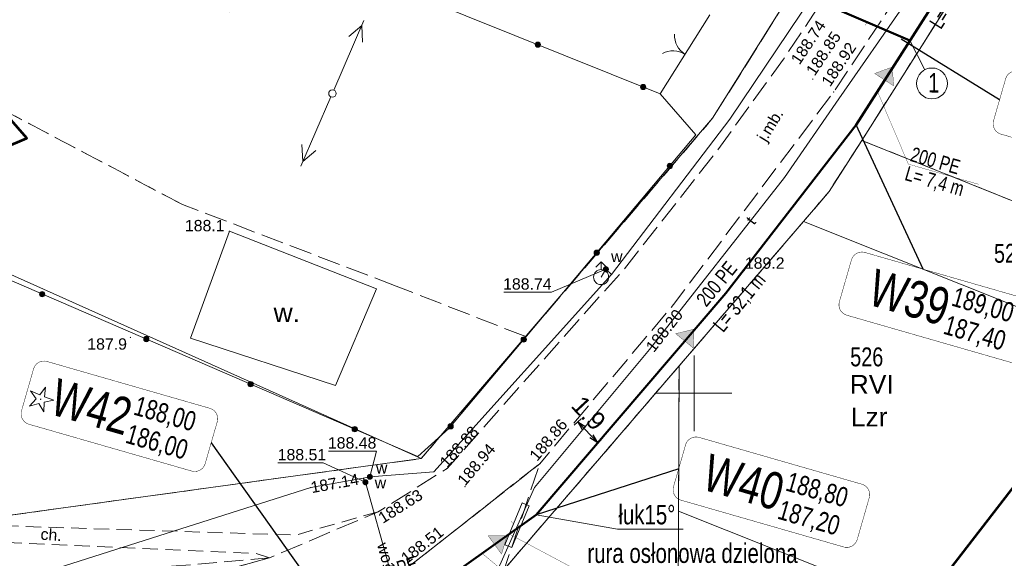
# Model space of a CAD drawing. Header units: metres. Extents: x 7482748 to 7484637, y 5684406 to 5687014.
# Tile 17 of 180: x 7482955 to 7483020, y 5684789 to 5684825. Entities that reach past the tile are written whole.
import ezdxf
from ezdxf.enums import TextEntityAlignment as Align
from ezdxf.lldxf.tags import DXFTag

# ---------------------------------------------------------------- set-up
doc = ezdxf.new("R2010")
doc.units = ezdxf.units.M
doc.header["$MEASUREMENT"] = 0
for name, pattern in [('1', [1.5, 1, -0.5]), ('BUBZ01_500', [1.75, 1.25, -0.5]), ('KTCR01_500', [1.5, 1, -0.5]), ('KTJZ01_500', [2, 1.5, -0.5]), ('l217_500', [2, 1.5, -0.5]), ('l218_500', [1, 0.5, -0.5])]:
    doc.linetypes.add(name, pattern=pattern)
for name, color, linetype, lineweight in [('.domiar', 250, 'Continuous', 9), ('.ks tłoczny', 104, 'Continuous', 50), ('_Dzialki', 7, 'Continuous', 0), ('_Dzialki_opis', 7, 'Continuous', 0), ('_Kontury', 7, 'Continuous', 0), ('_Kontury_opis', 7, 'Continuous', 0), ('_Podzial_sekcyjny_krzyze', 7, '1', 13), ('_Uzytki', 7, 'Continuous', 0), ('_Uzytki_opis', 7, 'Continuous', 0), ('_Zakres2', 7, 'Continuous', 0), ('BUBZ02_D', 7, 'BUBZ01_500', 13), ('BUBZ02_G', 7, 'BUBZ01_500', 13), ('GES__SUSM04_01P', 7, 'Continuous', 13), ('GES__SUUS02_P', 7, 'Continuous', 13), ('GES__SUUS25_WP', 7, 'Continuous', 13), ('KTOK02', 7, 'KTOK02_500', 13), ('KTOK05_01', 7, 'Continuous', 13), ('RTPW01_P', 7, 'Continuous', 0), ('RTPW02_P', 7, 'Continuous', 0), ('SUPE_L_3', 1, 'Continuous', 13)]:
    doc.layers.add(name, color=color, linetype=linetype, lineweight=lineweight)
for name, color, linetype, lineweight, true_color, transparency in [('GES__SUPS01_07G', 7, 'Continuous', 13, 0xff9100, 0.25), ('GES__SUPS01_08G', 5, 'Continuous', 13, 0x0000ff, 0.25), ('GES__SUPT_pT', 7, 'Continuous', 13, 0xff9100, 0.25), ('GES__SUPW_01_pT', 5, 'Continuous', 13, 0x0000ff, 0.25), ('PTWP03_O', 7, 'Continuous', 13, 0x59d9ff, 0.5), ('PTWP03_T', 7, 'Continuous', 30, 0x59d9ff, 0.25)]:
    doc.layers.add(name, color=color, linetype=linetype, lineweight=lineweight, true_color=true_color, transparency=transparency)
for name, color, linetype, lineweight, true_color in [('GES__SUPS01_07P', 7, 'Continuous', 13, 0xff9100), ('GES__SUPS01_08L', 5, 'Continuous', 13, 0x0000ff), ('GES__SUPS01_08P', 5, 'Continuous', 13, 0x0000ff), ('GES__SUPT_pL', 7, 'Continuous', 13, 0xff9100), ('GES__SUPW_01_pL', 5, 'Continuous', 13, 0x0000ff), ('OBOP01_01', 7, 'Continuous', 13, 0x008000)]:
    doc.layers.add(name, color=color, linetype=linetype, lineweight=lineweight, true_color=true_color)
for name, color, linetype, lineweight, transparency in [('GES__SUUS_ET_08T', 7, 'Continuous', 13, 0.25), ('KTCR01_T', 7, 'Continuous', 13, 0.25), ('KTCR02', 7, 'KTCR01_500', 13, 0.5), ('KTJZ01_O', 7, 'KTJZ01_500', 13, 0.5), ('KTJZ01_T', 7, 'Continuous', 13, 0.25), ('RTPW01_G', 7, 'Continuous', 13, 0.25), ('RTPW02_G', 7, 'Continuous', 13, 0.25)]:
    doc.layers.add(name, color=color, linetype=linetype, lineweight=lineweight, transparency=transparency)
doc.layers.add('IS_kanalizacja_sanitarna', color=7, linetype='SOLID', true_color=0x000000)
doc.layers.add('IS_Opisy_działek_Net', color=7, linetype='SOLID', true_color=0x000000)
doc.layers.add('IS_Węzeł_sieci_kanalizacyjnej_-_opisy', color=7, linetype='Continuous')
doc.styles.get("Standard").update_dxf_attribs({"font": 'simplex.shx', "width": 0.75})
doc.styles.add('STYL_ARIAL', font='simplex.shx', dxfattribs={"width": 0.75, "oblique": 0.1})
doc.styles.add('Style-Arial', font='arial.ttf')
doc.linetypes.add('KTOK02_500', pattern='A,0.5,[117,IS_LineDef.shx,S=0.01,R=0,X=0,Y=0],0.5', length=1)
tags = doc.linetypes.add('SOLID', pattern=[10, 10, 0]).pattern_tags.tags
tags[6:7] = [DXFTag(74, 4), DXFTag(75, 0), DXFTag(340, '0'), DXFTag(46, 0.0), DXFTag(50, 0.0), DXFTag(44, 0.0), DXFTag(45, 0.0)]
tags[4:5] = [DXFTag(74, 4), DXFTag(75, 0), DXFTag(340, '0'), DXFTag(46, 0.0), DXFTag(50, 0.0), DXFTag(44, 0.0), DXFTag(45, 0.0)]
doc.dimstyles.get("Standard").update_dxf_attribs({"dimtxt": 0.18, "dimasz": 0.18, "dimexe": 0.18, "dimexo": 0.0625, "dimgap": 0.09, "dimtad": 0, "dimtih": 1, "dimtoh": 1, "dimdec": 4, "dimzin": 0, "dimdsep": 46, "dimtxsty": 'Standard', "dimcen": 0.09, "dimadec": 0, "dimazin": 0, "dimtfac": 1, "dimtdec": 4, "dimtofl": 0, "dimtmove": 0, "dimatfit": 3, "dimfxl": 0, "dimtolj": 1, "dimtzin": 0, "dimarcsym": 0})

# ---------------------------------------------------------------- blocks, each defined once
blk = doc.blocks.new('SUPS01')
at = {"layer": 'GES__SUPS01_08P', "linetype": 'Continuous', "lineweight": 13}
h = blk.add_hatch(color=256, dxfattribs=at)
edge = h.paths.add_edge_path()
edge.add_arc((0, 0), 0.045, 0, 360)
blk = doc.blocks.new('SUSM04_01')
at = {"layer": 'GES__SUSM04_01P', "linetype": 'Continuous', "lineweight": 13}
blk.add_circle((0, 0), 0.25, dxfattribs=at)
blk = doc.blocks.new('SUUS02')
at = {"layer": 'GES__SUUS02_P', "linetype": 'Continuous', "lineweight": 13}
for p, q in [((0, 1), (-0.35, 0.65)), ((0, 0.5), (0, 1)), ((0, 1), (0.35, 0.65))]:
    blk.add_line(p, q, dxfattribs=at)
blk.add_circle((0, 0), 0.5, dxfattribs=at)
blk = doc.blocks.new('SUUS25_131')
at = {"layer": 'GES__SUUS25_WP', "linetype": 'Continuous', "lineweight": 13}
h = blk.add_hatch(color=256, dxfattribs=at)
edge = h.paths.add_edge_path()
edge.add_arc((0, 0), 0.2, 0, 360)
blk = doc.blocks.new('OBOP01_01_1')
at = {"layer": 'OBOP01_01', "linetype": 'Continuous', "lineweight": 13}
h = blk.add_hatch(color=256, dxfattribs=at)
edge = h.paths.add_edge_path()
edge.add_arc((0, 0), 0.05, 0, 360)
at = {"layer": 'OBOP01_01', "linetype": 'Continuous', "lineweight": 13, "flags": 128}
blk.add_lwpolyline([(0, 0.3), (0.51, 0.7), (0.28, 0.09), (0.82, -0.27), (0.18, -0.24), (0, -0.87), (-0.18, -0.24), (-0.82, -0.27), (-0.28, 0.09), (-0.51, 0.7), (0, 0.3)], close=True, dxfattribs=at)
blk = doc.blocks.new('RTPW01_1')
at = {"layer": 'RTPW02_P', "linetype": 'Continuous', "lineweight": 0}
h = blk.add_hatch(color=256, dxfattribs=at)
edge = h.paths.add_edge_path()
edge.add_arc((0, 0), 0.045, 0, 360)
blk = doc.blocks.new('RTPW01')
at = {"layer": 'RTPW01_P', "linetype": 'Continuous', "lineweight": 0}
h = blk.add_hatch(color=256, dxfattribs=at)
edge = h.paths.add_edge_path()
edge.add_arc((0, 0), 0.045, 0, 360)
blk = doc.blocks.new('SUUS25_185')
at = {"layer": 'GES__SUUS25_WP', "linetype": 'Continuous', "lineweight": 13}
h = blk.add_hatch(color=256, dxfattribs=at)
edge = h.paths.add_edge_path()
edge.add_arc((0, 0), 0.2, 0, 360)
blk = doc.blocks.new('SUUS25_186')
at = {"layer": 'GES__SUUS25_WP', "linetype": 'Continuous', "lineweight": 13}
h = blk.add_hatch(color=256, dxfattribs=at)
edge = h.paths.add_edge_path()
edge.add_arc((0, 0), 0.2, 0, 360)
blk = doc.blocks.new('RTPW01_3')
at = {"layer": 'RTPW02_P', "linetype": 'Continuous', "lineweight": 0}
h = blk.add_hatch(color=256, dxfattribs=at)
edge = h.paths.add_edge_path()
edge.add_arc((0, 0), 0.045, 0, 360)
blk = doc.blocks.new('SUPS01_7')
at = {"layer": 'GES__SUPS01_07P', "linetype": 'Continuous', "lineweight": 13}
h = blk.add_hatch(color=256, dxfattribs=at)
edge = h.paths.add_edge_path()
edge.add_arc((0, 0), 0.045, 0, 360)
blk = doc.blocks.new('TerminatorOpen_0.5')
at = {"color": 0, "linetype": 'ByBlock', "lineweight": -2}
for q in [(-1, 0.25), (-1, 0), (-1, -0.25)]:
    blk.add_line((0, 0), q, dxfattribs=at)
blk = doc.blocks.new('*D780')
at = {"layer": '.domiar', "color": 0, "linetype": 'Continuous', "lineweight": -2, "transparency": 16777216}
for p, q in [((7482992.074, 5684797.88), (7482992.535, 5684798.312)), ((7482993.212, 5684797.154), (7482992.734, 5684797.662)), ((7482993.388, 5684796.482), (7482993.848, 5684796.915))]:
    blk.add_line(p, q, dxfattribs=at)
at = {"layer": 'Defpoints', "color": 0, "linetype": 'Continuous', "transparency": 16777216}
for p in [(7482992.316, 5684798.107), (7482991.856, 5684797.674), (7482993.169, 5684796.277)]:
    blk.add_point(p, dxfattribs=at)
at = {"layer": '.domiar', "color": 0, "linetype": 'Continuous', "lineweight": -2, "transparency": 16777216, "xscale": 0.61, "yscale": 0.61, "zscale": 0.61}
for p, rotation in [((7482992.316, 5684798.107), 133.2280222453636), ((7482993.63, 5684796.709), 313.2280222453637)]:
    blk.add_blockref('TerminatorOpen_0.5', p, dxfattribs=dict(at, rotation=rotation))
at = {"layer": '.domiar', "color": 0, "linetype": 'Continuous', "transparency": 16777216, "insert": (7482993.029, 5684798.68), "char_height": 1.2, "attachment_point": 5, "rotation": 313.22802, "style": 'Style-Arial'}
blk.add_mtext('\\A1;1.9', dxfattribs=at)

msp = doc.modelspace()

# ---------------------------------------------------------------- hatches: boundary and pattern name
at = {"layer": 'IS_kanalizacja_sanitarna', "linetype": 'Continuous', "ltscale": 0.01}
for points in [[(7483013.09686, 5684821.57337), (7483011.92206, 5684821.14633), (7483013.17787, 5684820.326)], [(7482999.99901, 5684804.23582), (7482998.78481, 5684803.93879), (7482999.94419, 5684802.98702)], [(7482987.63561, 5684790.55783), (7482986.38566, 5684790.56833), (7482987.27554, 5684789.36081)]]:
    msp.add_hatch(color=256, dxfattribs=at).paths.add_polyline_path(points)
at = {"layer": 'KTOK05_01', "linetype": 'Continuous', "lineweight": 13}
h = msp.add_hatch(color=256, dxfattribs=at)
edge = h.paths.add_edge_path()
edge.add_arc((7482989.67344, 5684823.05409), 0.175, 0, 360)
h = msp.add_hatch(color=256, dxfattribs=at)
edge = h.paths.add_edge_path()
edge.add_arc((7482996.63122, 5684820.25423), 0.175, 0, 360)
h = msp.add_hatch(color=256, dxfattribs=at)
edge = h.paths.add_edge_path()
edge.add_arc((7482998.39318, 5684815.02768), 0.175, 0, 360)
h = msp.add_hatch(color=256, dxfattribs=at)
edge = h.paths.add_edge_path()
edge.add_arc((7482993.56453, 5684809.28886), 0.175, 0, 360)
h = msp.add_hatch(color=256, dxfattribs=at)
edge = h.paths.add_edge_path()
edge.add_arc((7482956.91876, 5684806.55381), 0.175, 0, 360)
h = msp.add_hatch(color=256, dxfattribs=at)
edge = h.paths.add_edge_path()
edge.add_arc((7482963.80209, 5684803.57558), 0.175, 0, 360)
h = msp.add_hatch(color=256, dxfattribs=at)
edge = h.paths.add_edge_path()
edge.add_arc((7482988.73588, 5684803.55003), 0.175, 0, 360)
h = msp.add_hatch(color=256, dxfattribs=at)
edge = h.paths.add_edge_path()
edge.add_arc((7482970.68541, 5684800.59735), 0.175, 0, 360)
h = msp.add_hatch(color=256, dxfattribs=at)
edge = h.paths.add_edge_path()
edge.add_arc((7482983.90722, 5684797.81121), 0.175, 0, 360)
h = msp.add_hatch(color=256, dxfattribs=at)
edge = h.paths.add_edge_path()
edge.add_arc((7482977.56873, 5684797.61912), 0.175, 0, 360)

# ---------------------------------------------------------------- linework, layer by layer
at = {"layer": '.domiar', "linetype": 'Continuous'}
for points in [[(7483014.24865, 5684823.31761), (7483015.24522, 5684821.39226)], [(7482989.55583, 5684791.94911), (7482994.92425, 5684791.01417), (7482994.92425, 5684791.01417)], [(7482994.93952, 5684791.01417), (7482999.28043, 5684791.01417)]]:
    msp.add_lwpolyline(points, dxfattribs=at)
at = {"layer": '.domiar', "linetype": 'Continuous', "lineweight": 20}
msp.add_lwpolyline([(7482988.64042, 5684792.75021), (7482987.48783, 5684789.98046), (7482987.94946, 5684789.78836), (7482989.10204, 5684792.55811), (7482988.64042, 5684792.75021)], dxfattribs=at)
at = {"layer": '.domiar', "linetype": 'Continuous'}
msp.add_circle((7483015.71467, 5684820.48528), 1.02127, dxfattribs=at)
at = {"layer": '.ks tłoczny', "linetype": 'Continuous'}
for points in [[(7483029.00851, 5684848.30335), (7483029.00851, 5684848.30335), (7483023.48577, 5684838.50376), (7483020.37922, 5684832.91881), (7483010.69853, 5684817.75771)], [(7483010.69853, 5684817.75771), (7483002.08645, 5684806.6194), (7482989.55583, 5684791.94911), (7482984.33604, 5684788.23733), (7482953.65862, 5684778.4131), (7482953.65862, 5684778.4131)]]:
    msp.add_lwpolyline(points, dxfattribs=at)
at = {"layer": '.ks tłoczny', "color": 111, "linetype": 'Continuous', "true_color": 0x70ffb8}
msp.add_lwpolyline([(7483014.24865, 5684823.31761), (7483005.47309, 5684827.11556)], dxfattribs=at)
at = {"layer": '_Dzialki', "color": 96, "linetype": 'Continuous', "true_color": 0x008000, "flags": 128}
for points in [[(7483001.22, 5684818.18), (7483011.97, 5684835.37)], [(7483020.16, 5684831.07), (7483011.08, 5684816.72)], [(7482981.97, 5684795.68), (7483001.22, 5684818.18)], [(7483011.08, 5684816.72), (7483008.92, 5684813.34)], [(7483032.24, 5684808.23), (7483011.08, 5684816.72)], [(7483008.92, 5684813.34), (7483007.23, 5684811.36)], [(7482945.04, 5684812.24), (7482981.97, 5684795.68)], [(7483007.23, 5684811.36), (7482999, 5684801.8)], [(7483028.19, 5684802.98), (7483007.23, 5684811.36)], [(7482999, 5684801.8), (7482986.3, 5684787.02)], [(7482999, 5684801.8), (7482998.97, 5684792.2)], [(7482948.4, 5684791.05), (7482981.97, 5684795.68)], [(7482998.97, 5684792.2), (7482998.94, 5684786.09)], [(7483014.93, 5684785.82), (7482998.97, 5684792.2)]]:
    msp.add_lwpolyline(points, dxfattribs=at)
at = {"layer": '_Kontury', "color": 96, "linetype": 'l217_500', "true_color": 0x008000, "flags": 128}
for points in [[(7483001.22, 5684818.18), (7483011.97, 5684835.37)], [(7483020.16, 5684831.07), (7483011.08, 5684816.72)], [(7482966.18, 5684812.48), (7482954.22, 5684818.8)], [(7482988.87, 5684803.74), (7483001.22, 5684818.18)], [(7483011.08, 5684816.72), (7483008.92, 5684813.34)], [(7483011.08, 5684816.72), (7483032.24, 5684808.23)], [(7483008.92, 5684813.34), (7483007.23, 5684811.36)], [(7482980.3, 5684807.09), (7482966.18, 5684812.48)], [(7483007.23, 5684811.36), (7482999, 5684801.8)], [(7482988.87, 5684803.74), (7482980.3, 5684807.09)], [(7482981.97, 5684795.68), (7482988.87, 5684803.74)], [(7482999, 5684801.8), (7482986.3, 5684787.02)], [(7482998.97, 5684792.2), (7482999, 5684801.8)], [(7482948.4, 5684791.05), (7482981.97, 5684795.68)], [(7482998.94, 5684786.09), (7482998.97, 5684792.2)]]:
    msp.add_lwpolyline(points, dxfattribs=at)
at = {"layer": '_Podzial_sekcyjny_krzyze', "linetype": 'Continuous'}
for p, q in [((7483000, 5684797.5), (7483000, 5684802.5)), ((7482997.5, 5684800), (7483002.5, 5684800))]:
    msp.add_line(p, q, dxfattribs=at)
at = {"layer": '_Uzytki', "color": 96, "linetype": 'l218_500', "true_color": 0x008000, "flags": 128}
for points in [[(7483001.22, 5684818.18), (7483011.97, 5684835.37)], [(7483020.16, 5684831.07), (7483011.08, 5684816.72)], [(7482954.22, 5684818.8), (7482966.18, 5684812.48)], [(7482988.87, 5684803.74), (7483001.22, 5684818.18)], [(7483011.08, 5684816.72), (7483008.92, 5684813.34)], [(7483011.08, 5684816.72), (7483032.24, 5684808.23)], [(7483008.92, 5684813.34), (7483007.23, 5684811.36)], [(7483007.23, 5684811.36), (7482999, 5684801.8)], [(7482981.97, 5684795.68), (7482988.87, 5684803.74)], [(7482999, 5684801.8), (7482986.3, 5684787.02)], [(7482948.4, 5684791.05), (7482981.97, 5684795.68)]]:
    msp.add_lwpolyline(points, dxfattribs=at)
at = {"layer": '_Zakres2', "color": 250, "linetype": 'Continuous', "lineweight": 53, "flags": 128}
for points in [[(7482829.67654, 5684768.25134), (7482942.87, 5684811.32), (7482955.9, 5684816.87), (7482934.26, 5684841.74), (7482940.7, 5684859.12), (7482955.35, 5684902.48), (7482970.59, 5684932.56), (7483043.25, 5684948.38), (7483080.44, 5685025.6), (7483077.4, 5685252.91), (7483077.77, 5685257.98), (7483079.94, 5685265.4), (7483148.95, 5685430.02)], [(7483096.11, 5684919.96), (7483039.08, 5684817.62), (7483036.61, 5684813.88), (7483010.05, 5684779.5), (7483004.86, 5684774.26), (7482998.22, 5684770.3), (7482989.37, 5684766.48), (7482989.63, 5684754.69), (7483011.57, 5684690.34), (7483013.17, 5684679.95), (7483016.73, 5684657.1), (7483121.53, 5684669.63)]]:
    msp.add_lwpolyline(points, dxfattribs=at)
at = {"layer": 'BUBZ02_D', "linetype": 'BUBZ01_500', "lineweight": 13, "flags": 128}
msp.add_lwpolyline([(7482937.45, 5684808.06), (7482934.82, 5684806.33), (7482939.59, 5684797.13), (7482947.23, 5684789.87), (7482948.14, 5684789), (7482952.42, 5684784.93), (7482961.4, 5684786.17), (7482965.64, 5684787.37), (7482971.94, 5684789.11)], dxfattribs=at)
at = {"layer": 'BUBZ02_G', "linetype": 'BUBZ01_500', "lineweight": 13, "flags": 128}
msp.add_lwpolyline([(7482971.94, 5684789.11), (7482960.09, 5684788.09), (7482953.14, 5684787.06), (7482949.11, 5684789.54), (7482948.56, 5684790.58), (7482943.05, 5684799.25), (7482937.45, 5684808.06)], dxfattribs=at)
at = {"layer": 'GES__SUPS01_08L', "linetype": 'Continuous', "lineweight": 13, "flags": 128}
for points in [[(7482994.17, 5684808.2), (7482990.58, 5684806.68), (7482987.43, 5684806.68)], [(7482978.57, 5684794.47), (7482979, 5684796.17), (7482975.84, 5684796.17)], [(7482978.28, 5684794.11), (7482975.49, 5684795.39), (7482972.48, 5684795.39)]]:
    msp.add_lwpolyline(points, dxfattribs=at)
at = {"layer": 'GES__SUPT_pL', "linetype": 'Continuous', "lineweight": 13, "flags": 128}
msp.add_lwpolyline([(7483018.33, 5684832.1), (7483009.57, 5684819.46), (7483005.97, 5684814.26), (7482997.04, 5684802.88), (7482989.44, 5684793.76), (7482986.97, 5684788.18), (7482983.63, 5684779.34), (7482978.01, 5684770.05), (7482970.94, 5684760.29), (7482967.36, 5684752.13), (7482966.01, 5684742.27), (7482966.81, 5684734.59), (7482960.83, 5684732.63), (7482957.52, 5684731.51), (7482957.96, 5684730.57), (7482966.66, 5684715.1), (7482974.89, 5684700.44)], dxfattribs=at)
at = {"layer": 'GES__SUPW_01_pL', "linetype": 'Continuous', "lineweight": 13, "flags": 128}
for points in [[(7482978.13, 5684794.38), (7482978.57, 5684794.47), (7482982.8, 5684794.79), (7482994.54, 5684807.84), (7483002.36, 5684818.13), (7483010.16, 5684829.75), (7483019.64, 5684845.74), (7483033.34, 5684872.29)], [(7482994.54, 5684807.84), (7482994.17, 5684808.2), (7482993.85, 5684807.68)], [(7482820.1276, 5684734.0533), (7482839.16, 5684737.3), (7482915.2, 5684772.96), (7482934.95, 5684781.14), (7482974.67, 5684793.76), (7482978.13, 5684794.38)], [(7482978.13, 5684794.38), (7482978.28, 5684794.11), (7482981.4, 5684782.91), (7482964.54, 5684759.37), (7482962.24, 5684748.13), (7482961.73, 5684731.02), (7482983.55, 5684691.26), (7482986.84, 5684677.89), (7482989.03, 5684626.98), (7482989.76, 5684611.52), (7482989.56, 5684607.78), (7482992.79, 5684607.85), (7482994.17, 5684602.1), (7482992.28, 5684593.92), (7482992.62, 5684588.09), (7482993.51, 5684567.94), (7483034.64, 5684499.37)]]:
    msp.add_lwpolyline(points, dxfattribs=at)
at = {"layer": 'IS_kanalizacja_sanitarna', "linetype": 'Continuous', "ltscale": 0.01, "const_width": 0.02}
for points in [[(7483011.32022, 5684824.33074), (7483011.39977, 5684824.51424)], [(7483013.09686, 5684821.57337), (7483011.92206, 5684821.14633), (7483013.17787, 5684820.326), (7483013.09686, 5684821.57337)], [(7482999.99901, 5684804.23582), (7482998.78481, 5684803.93879), (7482999.94419, 5684802.98702), (7482999.99901, 5684804.23582)], [(7482988.01534, 5684791.38327), (7482987.89669, 5684791.54427)], [(7482987.63561, 5684790.55783), (7482986.38566, 5684790.56833), (7482987.27554, 5684789.36081), (7482987.63561, 5684790.55783)]]:
    msp.add_lwpolyline(points, dxfattribs=at)
at = {"layer": 'IS_Opisy_działek_Net', "linetype": 'Continuous', "ltscale": 0.01, "const_width": 0.02}
for points in [[(7483012.10861, 5684819.96606), (7483014.15224, 5684815.1523), (7483018.79076, 5684813.81684)], [(7482987.78223, 5684790.6879), (7482992.32051, 5684788.26678), (7483003.34269, 5684787.91798)], [(7482985.98647, 5684789.41095), (7482993.02232, 5684783.55603), (7482997.85186, 5684782.16557)]]:
    msp.add_lwpolyline(points, dxfattribs=at)
at = {"layer": 'IS_Węzeł_sieci_kanalizacyjnej_-_opisy', "color": 18, "linetype": 'SOLID', "ltscale": 0.01, "true_color": 0x000000}
for points in [[(7483020.18194, 5684819.40698), (7483013.67587, 5684823.41845)], [(7483015.13609, 5684808.19907), (7483010.69853, 5684817.75771)], [(7482968.08774, 5684796.72783), (7482975.75842, 5684785.9165)], [(7482998.97877, 5684795.00664), (7482989.55583, 5684791.94911)]]:
    msp.add_lwpolyline(points, dxfattribs=at)
at = {"layer": 'IS_Węzeł_sieci_kanalizacyjnej_-_opisy', "color": 18, "linetype": 'SOLID', "ltscale": 0.01, "true_color": 0x000000, "const_width": 0.03}
for points in [[(7483020.27623, 5684817.1321), (7483031.02943, 5684814.03618, 0.414214), (7483031.92053, 5684814.52887), (7483032.71733, 5684817.29645, 0.414214), (7483032.22464, 5684818.18755), (7483021.47144, 5684821.28347, 0.414214), (7483020.58034, 5684820.79077), (7483019.78354, 5684818.02319, 0.414214), (7483020.27623, 5684817.1321)], [(7483010.0882, 5684805.15691), (7483020.84141, 5684802.061, 0.414214), (7483021.7325, 5684802.55369), (7483022.52931, 5684805.32127, 0.414214), (7483022.03661, 5684806.21237), (7483011.28341, 5684809.30828, 0.414214), (7483010.39231, 5684808.81559), (7483009.59551, 5684806.04801, 0.414214), (7483010.0882, 5684805.15691)], [(7482956.04504, 5684797.94726), (7482966.79825, 5684794.85135, 0.414214), (7482967.68934, 5684795.34404), (7482968.48615, 5684798.11162, 0.414214), (7482967.99345, 5684799.00272), (7482957.24025, 5684802.09864, 0.414214), (7482956.34915, 5684801.60594), (7482955.55235, 5684798.83836, 0.414214), (7482956.04504, 5684797.94726)], [(7482999.12938, 5684792.92736), (7483009.88258, 5684789.83144, 0.414214), (7483010.77368, 5684790.32413), (7483011.57048, 5684793.09171, 0.414214), (7483011.07779, 5684793.98281), (7483000.32458, 5684797.07873, 0.414214), (7482999.43349, 5684796.58603), (7482998.63668, 5684793.81845, 0.414214), (7482999.12938, 5684792.92736)]]:
    msp.add_lwpolyline(points, format="xyb", dxfattribs=at)
at = {"layer": 'KTCR02', "linetype": 'KTCR01_500', "lineweight": 13, "flags": 128}
msp.add_lwpolyline([(7482979.12, 5684792.16), (7482973.69, 5684790.62), (7482953.68, 5684791.25), (7482948.56, 5684790.58), (7482949.11, 5684789.54), (7482953.82, 5684790.15), (7482971.06, 5684789.41), (7482971.94, 5684789.11)], dxfattribs=at)
at = {"layer": 'KTJZ01_O', "linetype": 'KTJZ01_500', "lineweight": 13, "flags": 128}
for points in [[(7483107.96, 5684987.3), (7483105.89, 5684984.62), (7483097.08, 5684979.66), (7483094.58, 5684977.26), (7483089.33, 5684970.52), (7483067, 5684936.52), (7483055.75, 5684917.62), (7483049.83, 5684905.98), (7483037.64, 5684879.4), (7483029.19, 5684861.49), (7483025.17, 5684853.29), (7483022.11, 5684847.59), (7483021.63, 5684846.81), (7483013.71, 5684833.78), (7483005.9, 5684822.09), (7483001.32, 5684815.77), (7482995.38, 5684808.22), (7482983.67, 5684795.02), (7482979.12, 5684792.16), (7482971.94, 5684789.11), (7482965.64, 5684787.37), (7482952.3, 5684783.58), (7482951.95, 5684779.47), (7482966.92, 5684783.52), (7482975.32, 5684785.98), (7482981.09, 5684788.49), (7482989.8, 5684795.34), (7482998.63, 5684805.86), (7483009.22, 5684819.92), (7483017.36, 5684832.17), (7483026, 5684846.32), (7483032.98, 5684860.11), (7483041.71, 5684879.11), (7483053.36, 5684904.14), (7483059.52, 5684916.03), (7483070.43, 5684934.47), (7483092.38, 5684967.95), (7483097.45, 5684974.47), (7483099.72, 5684976.27), (7483102.53, 5684977.73), (7483104.57, 5684977.71), (7483106.41, 5684976.87), (7483108.42, 5684974.83)], [(7483034.03, 5684501.44), (7483012.09, 5684536.71), (7482999.53, 5684555.07), (7482994.24, 5684566.08), (7482991.84, 5684579.47), (7482992.06, 5684595.48), (7482993.47, 5684628), (7482991.4, 5684658.49), (7482989.4, 5684681.32), (7482975.72, 5684713.54), (7482968.35, 5684729.24), (7482966.3, 5684741.22), (7482968.2, 5684752.71), (7482984.72, 5684780.21), (7482989.8, 5684795.34), (7482981.09, 5684788.49), (7482982.4, 5684782.93), (7482977.78, 5684775.95), (7482968.56, 5684761.85), (7482965.35, 5684756.34), (7482964.19, 5684752.99), (7482962.4, 5684742.25), (7482966.26, 5684725.68), (7482971.59, 5684713), (7482986.45, 5684679.02), (7482988.5, 5684659.07), (7482990.64, 5684627.16), (7482990.61, 5684609.06), (7482990.25, 5684595.88), (7482989.81, 5684578.91), (7482992.48, 5684565.38), (7482998.03, 5684554.38), (7483010.55, 5684535.49), (7483031.68, 5684499.41)]]:
    msp.add_lwpolyline(points, dxfattribs=at)
at = {"layer": 'KTOK02', "linetype": 'Continuous', "lineweight": 13}
msp.add_line((7482997.76, 5684819.8), (7483001.04, 5684825.02), dxfattribs=at)
for centre, start, end in [((7483000.2, 5684823.68), 177.86, 237.86), ((7482998.6, 5684821.14), 57.86, 117.86)]:
    msp.add_arc(centre, 1.5, start, end, dxfattribs=at)
at = {"layer": 'KTOK05_01', "linetype": 'Continuous', "lineweight": 13, "flags": 128}
msp.add_lwpolyline([(7482969.29, 5684825.22), (7482975.32, 5684828.83), (7482997.76, 5684819.8), (7483000.12, 5684817.08), (7482983.78, 5684797.66), (7482981.75, 5684795.81), (7482944.4, 5684811.97)], dxfattribs=at)
at = {"layer": 'KTOK05_01', "linetype": 'Continuous', "lineweight": 13}
for centre in [(7482989.67, 5684823.05), (7482996.63, 5684820.25), (7482998.39, 5684815.03), (7482993.56, 5684809.29), (7482956.92, 5684806.55), (7482963.8, 5684803.58), (7482988.74, 5684803.55), (7482970.69, 5684800.6), (7482983.91, 5684797.81), (7482977.57, 5684797.62)]:
    msp.add_circle(centre, 0.175, dxfattribs=at)
at = {"layer": 'PTWP03_O', "linetype": 'Continuous', "lineweight": 13, "flags": 128}
msp.add_lwpolyline([(7482969.29, 5684810.71), (7482966.72, 5684803.64), (7482976.31, 5684800.5), (7482979, 5684806.9), (7482969.29, 5684810.71)], close=True, dxfattribs=at)
at = {"layer": 'SUPE_L_3', "linetype": 'Continuous'}
for p, q in [((7482976.2, 5684820.05), (7482978.17, 5684824.65)), ((7482977.18, 5684823.6), (7482978.03, 5684824.32)), ((7482978.09, 5684823.21), (7482978.03, 5684824.32)), ((7482974, 5684815.01), (7482976, 5684819.59)), ((7482974.14, 5684815.33), (7482974.08, 5684816.44)), ((7482974.14, 5684815.33), (7482975, 5684816.04))]:
    msp.add_line(p, q, dxfattribs=at)

# ---------------------------------------------------------------- block references
at = {"layer": 'GES__SUPS01_07P', "linetype": 'Continuous', "lineweight": 13, "rotation": 270}
msp.add_blockref('SUPS01_7', (7482997.04, 5684802.88), dxfattribs=at)
at = {"layer": 'GES__SUPS01_08P', "linetype": 'Continuous', "lineweight": 13}
for p in [(7482994.17, 5684808.2), (7482978.28, 5684794.11), (7482978.57, 5684794.47), (7482974.67, 5684793.76)]:
    msp.add_blockref('SUPS01', p, dxfattribs=at)
at = {"layer": 'GES__SUSM04_01P', "linetype": 'Continuous', "lineweight": 13}
msp.add_blockref('SUSM04_01', (7482976.1, 5684819.82), dxfattribs=at)
at = {"layer": 'GES__SUUS02_P', "linetype": 'Continuous', "lineweight": 13}
msp.add_blockref('SUUS02', (7482993.85, 5684807.68), dxfattribs=at)
at = {"layer": 'GES__SUUS25_WP', "linetype": 'Continuous', "lineweight": 13}
for name, p, rotation in [('SUUS25_131', (7482994.17, 5684808.2), 301.89), ('SUUS25_185', (7482978.57, 5684794.47), 310.63), ('SUUS25_186', (7482978.28, 5684794.11), 308.17)]:
    msp.add_blockref(name, p, dxfattribs=dict(at, rotation=rotation))
at = {"layer": 'OBOP01_01', "linetype": 'Continuous', "lineweight": 13, "rotation": 229.66}
msp.add_blockref('OBOP01_01_1', (7482956.82, 5684799.6), dxfattribs=at)
at = {"layer": 'RTPW01_P', "linetype": 'Continuous', "lineweight": 0}
for p in [(7482969.29, 5684810.71), (7483003.32, 5684808.13), (7482962.75, 5684803.69)]:
    msp.add_blockref('RTPW01', p, dxfattribs=at)
at = {"layer": 'RTPW02_P', "linetype": 'Continuous', "lineweight": 0}
for name, p in [('RTPW01_3', (7483005.9, 5684822.09)), ('RTPW01_3', (7483007.84, 5684820.77)), ('RTPW01_3', (7483009.22, 5684819.92)), ('RTPW01_3', (7482989.8, 5684795.34)), ('RTPW01_1', (7482983.67, 5684795.02)), ('RTPW01_1', (7482984.86, 5684793.82)), ('RTPW01_1', (7482979.12, 5684792.16))]:
    msp.add_blockref(name, p, dxfattribs=at)

# ---------------------------------------------------------------- texts
at = {"layer": '_Dzialki_opis', "color": 96, "true_color": 0x008000, "char_height": 1.25, "attachment_point": 7, "line_spacing_factor": 0.6, "style": 'STYL_ARIAL'}
for s, insert in [('\\fArial|b0|i0|c238238|p39;524', (7483019.81, 5684808.61)), ('\\fArial|b0|i0|c238238|p39;526', (7483010.31, 5684801.76))]:
    msp.add_mtext(s, dxfattribs=dict(at, insert=insert))
at = {"layer": '_Kontury_opis', "color": 96, "linetype": 'Continuous', "lineweight": 13, "true_color": 0x008000, "style": 'Style-Arial'}
msp.add_text('RVI', height=1.25, dxfattribs=at).set_placement((7483010.28, 5684799.96))
at = {"layer": '_Uzytki_opis', "color": 96, "linetype": 'Continuous', "lineweight": 13, "true_color": 0x008000, "style": 'Style-Arial'}
msp.add_text('Lzr', height=1.25, dxfattribs=at).set_placement((7483010.35, 5684797.8))
at = {"layer": 'GES__SUPS01_07G', "linetype": 'Continuous', "lineweight": 13, "style": 'Style-Arial'}
msp.add_text('188.20', height=0.75, rotation=51.88, dxfattribs=at).set_placement((7482997.04, 5684802.88), align=Align.MIDDLE_LEFT)
at = {"layer": 'GES__SUPS01_08G', "linetype": 'Continuous', "lineweight": 13, "style": 'Style-Arial'}
for s, p in [('188.74', (7482990.58, 5684806.85)), ('188.48', (7482979, 5684796.34))]:
    msp.add_text(s, height=0.75, dxfattribs=at).set_placement(p, align=Align.RIGHT)
msp.add_text('188.51', height=0.75, dxfattribs=at).set_placement((7482972.48, 5684795.56))
msp.add_text('187.14', height=0.75, rotation=10.16, dxfattribs=at).set_placement((7482974.67, 5684793.76), align=Align.MIDDLE_LEFT)
at = {"layer": 'GES__SUPT_pT', "linetype": 'Continuous', "lineweight": 13, "style": 'Style-Arial'}
msp.add_text('t', height=0.75, rotation=51.88, dxfattribs=at).set_placement((7483003.74, 5684811.42), align=Align.MIDDLE_CENTER)
at = {"layer": 'GES__SUPW_01_pT', "linetype": 'Continuous', "lineweight": 13, "style": 'Style-Arial'}
msp.add_text('wo110', height=0.75, rotation=285.57, dxfattribs=at).set_placement((7482979.81, 5684788.61), align=Align.MIDDLE_CENTER)
at = {"layer": 'GES__SUUS_ET_08T', "linetype": 'Continuous', "lineweight": 13, "style": 'Style-Arial'}
msp.add_text('w', height=0.75, dxfattribs=at).set_placement((7482994.51, 5684808.67))
msp.add_text('w', height=0.75, dxfattribs=at).set_placement((7482979.73, 5684794.69), align=Align.RIGHT)
msp.add_text('w', height=0.75, dxfattribs=at).set_placement((7482979.65, 5684794.45), align=Align.TOP_RIGHT)
at = {"layer": 'IS_Opisy_działek_Net', "linetype": 'Continuous', "ltscale": 0.01}
for s, insert, char_height, attachment_point, rotation in [('\\fArial|b0|i0;L= 12,2 m', (7483015.48507, 5684824.51791), 0.9648, 1, 57.9385491), ('{\\fArial|b0|i0|c238|p34;1}', (7483015.46626, 5684821.17783), 1.2888, 1, 359.4046962), ('{\\fArial|b0|i0|c238|p34;200 PE}', (7483014.212, 5684815.35987), 0.9648, 7, 343.9385491), ('\\fArial|b0|i0;L= 7,4 m', (7483014.12037, 5684815.04159), 0.9648, 1, 343.9385491), ('{\\fArial|b0|i0|c238|p34;200 PE}', (7483000.81556, 5684805.64458), 0.9648, 7, 50.6385491), ('\\fArial|b0|i0;L= 32,1 m', (7483001.16872, 5684804.57282), 0.9648, 1, 50.6385491), ('{\\fArial|b0|i0|c238|p34;200 PE}', (7482978.66313, 5684787.31378), 0.9648, 7, 17.6502788)]:
    msp.add_mtext(s, dxfattribs=dict(at, insert=insert, char_height=char_height, attachment_point=attachment_point, rotation=rotation))
at = {"layer": 'IS_Opisy_działek_Net', "linetype": 'Continuous', "ltscale": 0.01, "insert": (7482992.9452, 5684786.38788), "char_height": 1.2888, "attachment_point": 7}
msp.add_mtext('{\\fArial|b0|i0|c238|p34;rura osłonowa dzielona\\PDN58PE L=3,0m}', dxfattribs=at)
at = {"layer": 'IS_Węzeł_sieci_kanalizacyjnej_-_opisy', "color": 18, "linetype": 'SOLID', "ltscale": 0.01, "true_color": 0x000000, "rotation": 343.9385491}
for s, insert, char_height, attachment_point in [('\\fArial|b0|i0;W39', (7483016.4172, 5684804.40493), 2.448, 9), ('\\fArial|b0|i0;189,00', (7483016.86057, 5684805.58347), 1.2888, 7), ('\\fArial|b0|i0;187,40', (7483016.74703, 5684805.18908), 1.2888, 1), ('\\fArial|b0|i0;W42', (7482962.37404, 5684797.19528), 2.448, 9), ('\\fArial|b0|i0;188,00', (7482962.81741, 5684798.37382), 1.2888, 7), ('\\fArial|b0|i0;186,00', (7482962.70387, 5684797.97944), 1.2888, 1), ('\\fArial|b0|i0;W40', (7483005.45838, 5684792.17537), 2.448, 9), ('\\fArial|b0|i0;188,80', (7483005.90175, 5684793.35391), 1.2888, 7), ('\\fArial|b0|i0;187,20', (7483005.7882, 5684792.95953), 1.2888, 1)]:
    msp.add_mtext(s, dxfattribs=dict(at, insert=insert, char_height=char_height, attachment_point=attachment_point))
at = {"layer": 'IS_Węzeł_sieci_kanalizacyjnej_-_opisy', "color": 18, "linetype": 'SOLID', "ltscale": 0.01, "true_color": 0x000000, "insert": (7482994.9913, 5684791.30949), "char_height": 1.2888, "attachment_point": 7}
msp.add_mtext('{\\fArial|b0|i0|c238|p34;łuk15%%D}', dxfattribs=at)
at = {"layer": 'KTCR01_T', "linetype": 'Continuous', "lineweight": 13, "style": 'Style-Arial'}
msp.add_text('ch.', height=0.75, rotation=355.96, dxfattribs=at).set_placement((7482956.79, 5684790.32))
at = {"layer": 'KTJZ01_T', "linetype": 'Continuous', "lineweight": 13, "style": 'Style-Arial'}
msp.add_text('j.mb.', height=0.75, rotation=58.58, dxfattribs=at).set_placement((7483004.75, 5684816.57))
at = {"layer": 'PTWP03_T', "linetype": 'Continuous', "lineweight": 30, "style": 'Style-Arial'}
msp.add_text('w.', height=1.25, dxfattribs=at).set_placement((7482972.21, 5684804.7))
at = {"layer": 'RTPW01_G', "linetype": 'Continuous', "lineweight": 13, "style": 'Style-Arial'}
msp.add_text('188.1', height=0.75, dxfattribs=at).set_placement((7482968.97, 5684810.71), align=Align.RIGHT)
msp.add_text('189.2', height=0.75, dxfattribs=at).set_placement((7483003.35, 5684808.98), align=Align.TOP_LEFT)
msp.add_text('187.9', height=0.75, dxfattribs=at).set_placement((7482962.52, 5684803.63), align=Align.TOP_RIGHT)
at = {"layer": 'RTPW02_G', "linetype": 'Continuous', "lineweight": 13, "style": 'Style-Arial'}
for s, rotation, p in [('188.74', 56.25, (7483006.96, 5684821.67)), ('188.85', 56.25, (7483007.96, 5684820.93)), ('188.92', 56.4, (7483008.98, 5684820.21)), ('188.86', 49.99, (7482989.62, 5684795.45)), ('188.88', 48.09, (7482983.67, 5684795.02)), ('188.94', 49.85, (7482984.86, 5684793.82)), ('188.51', 38.18, (7482981, 5684788.68))]:
    msp.add_text(s, height=0.75, rotation=rotation, dxfattribs=at).set_placement(p)
msp.add_text('188.63', height=0.75, rotation=32.15, dxfattribs=at).set_placement((7482982.14, 5684793.06), align=Align.RIGHT)

# ---------------------------------------------------------------- dimensions: what is measured, and where the dimension line sits
at = {"layer": '.domiar', "color": 7, "linetype": 'Continuous'}
dim = msp.add_linear_dim(base=(7482992.31604, 5684798.10679), p1=(7482993.16947, 5684796.27681), p2=(7482991.85589, 5684797.67426), angle=133.2280222, dimstyle='Standard', override={"dimtxt": 1.2, "dimasz": 0.61, "dimexe": 0.3, "dimexo": 0.3, "dimgap": 0.3, "dimtad": 1, "dimtih": 0, "dimtoh": 0, "dimdec": 1, "dimzin": 11, "dimdsep": 0, "dimtxsty": 'Style-Arial', "dimblk": 'TerminatorOpen_0.5', "dimadec": 4, "dimazin": 3, "dimtdec": 1, "dimatfit": 1, "dimldrblk": 'TerminatorOpen_0.5', "dimfrac": 2, "dimtzin": 11}, dxfattribs=at)
dim.commit()
dim.dimension.update_dxf_attribs({"geometry": '*D780', "text_midpoint": (7482992.36436, 5684798.05538), "dimtype": 161})

doc.saveas('drawing.dxf')
